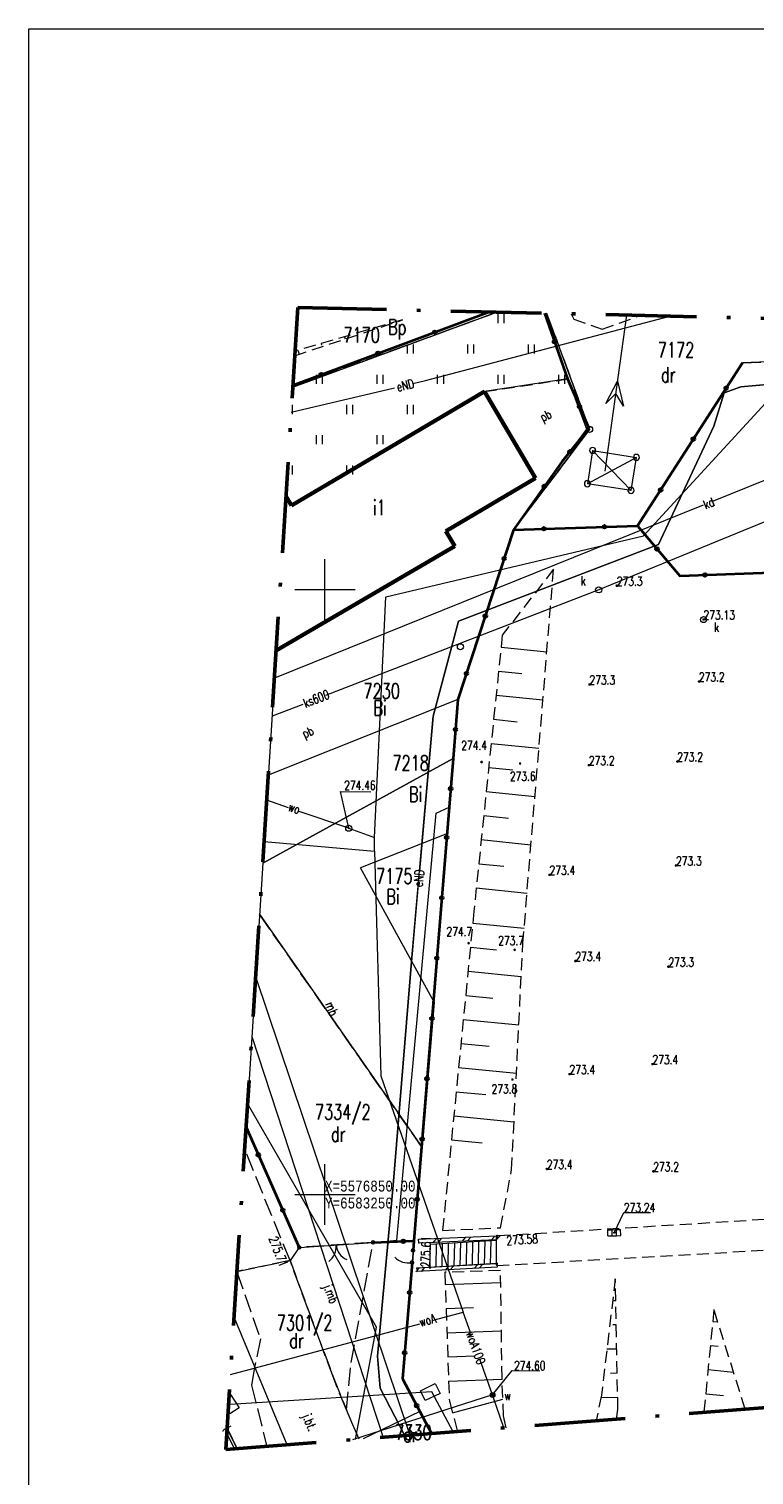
# Model space of a CAD drawing. Extents: x -581985 to 6583376, y 901253 to 5576946.
# Tile 2 of 5: x 6583226 to 6583285, y 5576827 to 5576946. Entities that reach past the tile are written whole.
import ezdxf
from ezdxf.enums import TextEntityAlignment as Align

# ---------------------------------------------------------------- set-up
doc = ezdxf.new("R2010")
doc.units = 0
doc.header["$MEASUREMENT"] = 0
for name, pattern in [('1.0_0.5', [1.5, 1, -0.5]), ('1.5_0.5', [2, 1.5, -0.5]), ('219-500', [0]), ('KLAS500', [2, 1.5, -0.5]), ('MZ2.0_0.5', [2.5, 2, -0.5]), ('ZAKRES500', [12.8, 7.5, -2.5, 0.3, -2.5])]:
    doc.linetypes.add(name, pattern=pattern)
for name, color, linetype, lineweight in [('BUD OGNIOODP', 7, 'Continuous', 0), ('CO ELEM.', 7, 'Continuous', 0), ('ENN PRZEWÓD', 7, 'Continuous', 0), ('GRANICE DZIA£EK', 7, 'Continuous', 0), ('GRANICE PODZIA£U', 7, 'Continuous', 0), ('INNE EL. SYT.', 7, 'Continuous', 0), ('JEZDNIA', 7, 'Continuous', 0), ('JEZDNIA-ATR17', 7, 'Continuous', 0), ('K PRZEW.', 7, 'Continuous', 0), ('LATARNIA', 7, 'Continuous', 0), ('MOSTY', 7, 'Continuous', 0), ('MUR OPOROWY', 7, 'Continuous', 0), ('OBSZAR UTWARDZONY-ATR17', 7, 'Continuous', 0), ('OGRODZENIA', 7, 'Continuous', 0), ('OPIS U¯YTKÓW', 7, 'Continuous', 0), ('PIKIETA', 7, 'Continuous', 0), ('PKO', 7, 'Continuous', 0), ('RAMKA SEK.', 7, 'Continuous', 0), ('SKARPY', 7, 'Continuous', 0), ('SZKIC PODST.', 7, 'Continuous', 0), ('T PRZEW.', 7, 'Continuous', 0), ('W ELEM.', 7, 'Continuous', 0), ('W PRZEW.', 7, 'Continuous', 0)]:
    doc.layers.add(name, color=color, linetype=linetype, lineweight=lineweight)
doc.styles.add('MONOTXT', font='MONOTXT')
doc.styles.add('ROMANC', font='ROMANC')

# ---------------------------------------------------------------- blocks, each defined once
blk = doc.blocks.new('2025')
at = {"layer": 'GRANICE DZIA£EK', "color": 7, "linetype": 'Continuous', "lineweight": 0}
blk.add_circle((0, 0), 0.25, dxfattribs=at)
blk = doc.blocks.new('US150')
at = {"layer": 'T PRZEW.', "color": 7, "linetype": 'Continuous', "lineweight": 0}
blk.add_circle((0, 0), 0.25, dxfattribs=at)
blk = doc.blocks.new('PW010')
at = {"layer": 'T PRZEW.', "linetype": 'Continuous', "lineweight": 0}
h = blk.add_hatch(color=42, dxfattribs=at)
edge = h.paths.add_edge_path()
edge.add_arc((0, 0), 0.045, 0, 360)
at = {"layer": 'T PRZEW.', "color": 42, "linetype": 'Continuous', "lineweight": 0}
blk.add_arc((0, 0), 0.045, 0, 359.9994, dxfattribs=at)
blk = doc.blocks.new('US250')
at = {"layer": 'W PRZEW.', "linetype": 'Continuous', "lineweight": 0}
h = blk.add_hatch(color=5, dxfattribs=at)
edge = h.paths.add_edge_path()
edge.add_arc((0.000294, -0.000113), 0.2, 0, 360)
at = {"layer": 'W PRZEW.', "color": 5, "linetype": 'Continuous', "lineweight": 0}
blk.add_arc((0.000294, -0.000113), 0.2, 0, 359.999427, dxfattribs=at)
blk = doc.blocks.new('US050')
at = {"layer": 'K PRZEW.', "color": 17, "linetype": 'Continuous', "lineweight": 0}
for p, q in [((-0.525, -0.25), (-0.525, 0.25)), ((-0.525, 0.25), (-0.175, 0.25)), ((-0.175, -0.25), (-0.175, 0.25)), ((-0.175, 0.25), (0.175, 0.25)), ((0.175, -0.25), (0.175, 0.25)), ((0.175, 0.25), (0.525, 0.25)), ((0.525, -0.25), (0.525, 0.25)), ((-0.525, -0.25), (-0.175, -0.25)), ((-0.175, -0.25), (0.175, -0.25)), ((0.175, -0.25), (0.525, -0.25))]:
    blk.add_line(p, q, dxfattribs=at)

msp = doc.modelspace()

# ---------------------------------------------------------------- linework, layer by layer
at = {"layer": 'BUD OGNIOODP', "color": 7, "linetype": 'Continuous', "lineweight": 60}
for p, q in [((6583263.17, 5576916.35), (6583247.23, 5576906.94)), ((6583267.38, 5576909.21), (6583263.17, 5576916.35)), ((6583259.99, 5576904.82), (6583267.38, 5576909.21)), ((6583247.23, 5576906.94), (6583246.776025, 5576907.715912)), ((6583260.71, 5576903.59), (6583259.99, 5576904.82)), ((6583245.97009, 5576894.953467), (6583260.71, 5576903.59))]:
    msp.add_line(p, q, dxfattribs=at)
at = {"layer": 'ENN PRZEWÓD', "color": 1, "linetype": 'Continuous', "lineweight": 0}
for p, q in [((6583273.14, 5576909.78), (6583274.922014, 5576922.676974)), ((6583292.67, 5576917.48), (6583284.35, 5576916.76)), ((6583284.35, 5576916.76), (6583292.67, 5576917.48)), ((6583247.213912, 5576914.6501), (6583255.739285, 5576916.657153)), ((6583282.11, 5576913.51), (6583282.96, 5576916.26)), ((6583282.96, 5576916.26), (6583282.11, 5576913.51)), ((6583282.96, 5576916.26), (6583284.35, 5576916.76)), ((6583284.35, 5576916.76), (6583282.96, 5576916.26)), ((6583282.11, 5576913.51), (6583277.55, 5576903.73)), ((6583277.55, 5576903.73), (6583282.11, 5576913.51)), ((6583277.55, 5576903.73), (6583261.03, 5576897.39)), ((6583261.03, 5576897.39), (6583277.55, 5576903.73)), ((6583261.03, 5576897.39), (6583258.94, 5576889.52)), ((6583258.94, 5576889.52), (6583261.03, 5576897.39)), ((6583257.14, 5576869.27), (6583258.94, 5576889.52)), ((6583258.94, 5576889.52), (6583257.800778, 5576876.703755)), ((6583257.678247, 5576875.325274), (6583257.14, 5576869.27)), ((6583257.14, 5576869.27), (6583255.62, 5576850.78)), ((6583255.62, 5576850.78), (6583257.14, 5576869.27)), ((6583254.34, 5576836.66), (6583255.62, 5576850.78)), ((6583255.62, 5576850.78), (6583254.34, 5576836.66)), ((6583254.56, 5576833.99), (6583254.34, 5576836.66)), ((6583254.34, 5576836.66), (6583254.56, 5576833.99)), ((6583254.56, 5576833.99), (6583256.584626, 5576830.074607)), ((6583256.584626, 5576830.074607), (6583254.56, 5576833.99))]:
    msp.add_line(p, q, dxfattribs=at)
at = {"layer": 'ENN PRZEWÓD', "color": 7, "linetype": 'Continuous', "lineweight": 0}
for p, q in [((6583272.1, 5576911.49), (6583271.67, 5576908.74)), ((6583275.72, 5576910.92), (6583271.67, 5576908.74)), ((6583272.1, 5576911.49), (6583275.27, 5576908.19)), ((6583272.1, 5576911.49), (6583275.72, 5576910.92)), ((6583275.27, 5576908.19), (6583275.72, 5576910.92)), ((6583275.27, 5576908.19), (6583271.67, 5576908.74))]:
    msp.add_line(p, q, dxfattribs=at)
at = {"layer": 'ENN PRZEWÓD', "color": 1, "linetype": 'Continuous', "lineweight": 0}
for points in [[(6583257.264609, 5576917.016247), (6583258.3, 5576917.26), (6583278.468714, 5576922.595591)], [(6583273.193476, 5576915.364993), (6583274.166545, 5576917.209415), (6583274.651841, 5576915.163486), (6583274.027781, 5576916.205136), (6583273.193476, 5576915.364993)]]:
    msp.add_lwpolyline(points, dxfattribs=at)
at = {"layer": 'ENN PRZEWÓD', "color": 7, "linetype": 'Continuous', "lineweight": 0}
for points in [[(6583272.10078, 5576911.24064), (6583272.19644, 5576911.25966), (6583272.27753, 5576911.31385), (6583272.33171, 5576911.39494), (6583272.35074, 5576911.49059), (6583272.33171, 5576911.58624), (6583272.27753, 5576911.66734), (6583272.19644, 5576911.72152), (6583272.10078, 5576911.74055), (6583272.00513, 5576911.72152), (6583271.92404, 5576911.66734), (6583271.86985, 5576911.58624), (6583271.85083, 5576911.49059), (6583271.86985, 5576911.39494), (6583271.92404, 5576911.31385), (6583272.00513, 5576911.25966), (6583272.10078, 5576911.24064)], [(6583275.72078, 5576910.67064), (6583275.81644, 5576910.68966), (6583275.89753, 5576910.74385), (6583275.95171, 5576910.82494), (6583275.97074, 5576910.92059), (6583275.95171, 5576911.01624), (6583275.89753, 5576911.09734), (6583275.81644, 5576911.15152), (6583275.72078, 5576911.17055), (6583275.62513, 5576911.15152), (6583275.54404, 5576911.09734), (6583275.48985, 5576911.01624), (6583275.47083, 5576910.92059), (6583275.48985, 5576910.82494), (6583275.54404, 5576910.74385), (6583275.62513, 5576910.68966), (6583275.72078, 5576910.67064)], [(6583271.67078, 5576908.49064), (6583271.76644, 5576908.50966), (6583271.84753, 5576908.56385), (6583271.90171, 5576908.64494), (6583271.92074, 5576908.74059), (6583271.90171, 5576908.83624), (6583271.84753, 5576908.91734), (6583271.76644, 5576908.97152), (6583271.67078, 5576908.99055), (6583271.57513, 5576908.97152), (6583271.49404, 5576908.91734), (6583271.43985, 5576908.83624), (6583271.42083, 5576908.74059), (6583271.43985, 5576908.64494), (6583271.49404, 5576908.56385), (6583271.57513, 5576908.50966), (6583271.67078, 5576908.49064)], [(6583275.27078, 5576907.94064), (6583275.36644, 5576907.95966), (6583275.44753, 5576908.01385), (6583275.50171, 5576908.09494), (6583275.52074, 5576908.19059), (6583275.50171, 5576908.28624), (6583275.44753, 5576908.36734), (6583275.36644, 5576908.42152), (6583275.27078, 5576908.44055), (6583275.17513, 5576908.42152), (6583275.09404, 5576908.36734), (6583275.03985, 5576908.28624), (6583275.02083, 5576908.19059), (6583275.03985, 5576908.09494), (6583275.09404, 5576908.01385), (6583275.17513, 5576907.95966), (6583275.27078, 5576907.94064)]]:
    msp.add_lwpolyline(points, close=True, dxfattribs=at)
at = {"layer": 'GRANICE DZIA£EK', "color": 7, "linetype": '219-500', "lineweight": 0}
for p, q in [((6583247.344881, 5576916.724073), (6583264.199252, 5576922.92302)), ((6583268.301638, 5576922.828886), (6583271.85, 5576913.23)), ((6583299.36, 5576919.27), (6583284.48, 5576918.74)), ((6583284.48, 5576918.74), (6583275.81, 5576905.27)), ((6583271.85, 5576913.23), (6583265.58, 5576904.94)), ((6583260.98, 5576890.92), (6583265.58, 5576904.94)), ((6583265.58, 5576904.94), (6583275.81, 5576905.27)), ((6583260.98, 5576890.92), (6583245.320712, 5576884.670204)), ((6583260.98, 5576890.92), (6583260.11, 5576879.84)), ((6583260.11, 5576879.84), (6583252.94, 5576876.99)), ((6583259.01, 5576865.9), (6583260.11, 5576879.84)), ((6583259.01, 5576865.9), (6583252.94, 5576876.99)), ((6583244.594055, 5576873.163171), (6583258.02, 5576853.89)), ((6583259.01, 5576865.9), (6583258.02, 5576853.89)), ((6583254.25, 5576839.05), (6583243.607119, 5576857.534473)), ((6583256.41, 5576834.77), (6583258.02, 5576853.89)), ((6583252.531442, 5576829.758134), (6583254.25, 5576839.05)), ((6583257.83, 5576832.08), (6583256.41, 5576834.77)), ((6583257.83, 5576832.08), (6583253.152018, 5576829.806588)), ((6583258.796824, 5576830.247335), (6583257.83, 5576832.08)), ((6583242.531106, 5576828.977306), (6583241.886403, 5576830.285958))]:
    msp.add_line(p, q, dxfattribs=at)
at = {"layer": 'GRANICE PODZIA£U', "color": 7, "linetype": 'Continuous', "lineweight": 0}
for p, q in [((6583250.000158, 5576897.500233), (6583250.000158, 5576902.500233)), ((6583247.500158, 5576900.000233), (6583252.500158, 5576900.000233)), ((6583250.000158, 5576847.500233), (6583250.000158, 5576852.500233)), ((6583247.500158, 5576850.000233), (6583252.500158, 5576850.000233))]:
    msp.add_line(p, q, dxfattribs=at)
at = {"layer": 'JEZDNIA', "color": 7, "linetype": '1.5_0.5', "lineweight": 0}
for p, q in [((6583247.12, 5576844.54), (6583243.367693, 5576853.743027)), ((6583247.87, 5576845.63), (6583247.12, 5576844.54)), ((6583253.97, 5576846.05), (6583247.87, 5576845.63)), ((6583252.16, 5576836.12), (6583253.97, 5576846.05)), ((6583247.12, 5576844.54), (6583242.730462, 5576843.652116)), ((6583242.730462, 5576843.652116), (6583247.12, 5576844.54)), ((6583250.72, 5576834.8), (6583247.12, 5576844.54)), ((6583247.12, 5576844.54), (6583250.72, 5576834.8)), ((6583242.728748, 5576843.624968), (6583244.67, 5576838.07)), ((6583244.67, 5576838.07), (6583244.19, 5576835.7)), ((6583244.19, 5576835.7), (6583243.93, 5576834.26)), ((6583251.77, 5576832.21), (6583252.16, 5576836.12)), ((6583251.77, 5576832.21), (6583250.72, 5576834.8)), ((6583250.72, 5576834.8), (6583251.77, 5576832.21)), ((6583243.93, 5576834.26), (6583245.1922, 5576829.185085)), ((6583252.29, 5576830.96), (6583251.77, 5576832.21)), ((6583252.811517, 5576829.780002), (6583252.29, 5576830.96))]:
    msp.add_line(p, q, dxfattribs=at)
at = {"layer": 'JEZDNIA-ATR17', "color": 7, "linetype": 'Continuous', "lineweight": 0}
for p, q in [((6583264.303678, 5576921.998093), (6583264.303678, 5576922.748093)), ((6583264.803678, 5576921.998093), (6583264.803678, 5576922.748093)), ((6583256.803678, 5576919.498093), (6583256.803678, 5576920.248093)), ((6583257.303678, 5576919.498093), (6583257.303678, 5576920.248093)), ((6583261.803678, 5576919.498093), (6583261.803678, 5576920.248093)), ((6583262.303678, 5576919.498093), (6583262.303678, 5576920.248093)), ((6583266.803678, 5576919.498093), (6583266.803678, 5576920.248093)), ((6583267.303678, 5576919.498093), (6583267.303678, 5576920.248093)), ((6583249.303678, 5576916.998093), (6583249.303678, 5576917.748093)), ((6583249.803678, 5576916.998093), (6583249.803678, 5576917.748093)), ((6583254.303678, 5576916.998093), (6583254.303678, 5576917.748093)), ((6583254.803678, 5576916.998093), (6583254.803678, 5576917.748093)), ((6583259.303678, 5576916.998093), (6583259.303678, 5576917.748093)), ((6583259.803678, 5576916.998093), (6583259.803678, 5576917.748093)), ((6583264.303678, 5576916.998093), (6583264.303678, 5576917.748093)), ((6583264.803678, 5576916.998093), (6583264.803678, 5576917.748093)), ((6583269.303678, 5576916.998093), (6583269.303678, 5576917.748093)), ((6583269.803678, 5576916.998093), (6583269.803678, 5576917.748093)), ((6583247.303678, 5576914.498093), (6583247.303678, 5576915.248093)), ((6583251.803678, 5576914.498093), (6583251.803678, 5576915.248093)), ((6583252.303678, 5576914.498093), (6583252.303678, 5576915.248093)), ((6583256.803678, 5576914.498093), (6583256.803678, 5576915.248093)), ((6583257.303678, 5576914.498093), (6583257.303678, 5576915.248093)), ((6583249.303678, 5576911.998093), (6583249.303678, 5576912.748093)), ((6583249.803678, 5576911.998093), (6583249.803678, 5576912.748093)), ((6583254.303678, 5576911.998093), (6583254.303678, 5576912.748093)), ((6583254.803678, 5576911.998093), (6583254.803678, 5576912.748093)), ((6583247.303678, 5576909.498093), (6583247.303678, 5576910.248093)), ((6583251.803678, 5576909.498093), (6583251.803678, 5576910.248093)), ((6583252.303678, 5576909.498093), (6583252.303678, 5576910.248093))]:
    msp.add_line(p, q, dxfattribs=at)
at = {"layer": 'K PRZEW.', "color": 17, "linetype": 'Continuous', "lineweight": 0}
for p, q in [((6583317.6803, 5576921.695836), (6583281.906213, 5576907.24159)), ((6583281.226397, 5576906.966916), (6583245.825477, 5576892.663445)), ((6583248.165521, 5576890.510124), (6583245.627446, 5576889.527501)), ((6583244.269749, 5576868.027603), (6583256.99641, 5576830.106759)), ((6583243.956609, 5576863.068857), (6583254.801083, 5576829.935347))]:
    msp.add_line(p, q, dxfattribs=at)
msp.add_lwpolyline([(6583325.167887, 5576921.524025), (6583319.25, 5576919.09), (6583272.6, 5576899.97), (6583250.041242, 5576891.236314)], dxfattribs=at)
at = {"layer": 'K PRZEW.', "color": 7, "linetype": 'Continuous', "lineweight": 0}
msp.add_lwpolyline([(6583273.89, 5576846.85), (6583274.68, 5576848.53), (6583276.873603, 5576848.53)], dxfattribs=at)
at = {"layer": 'LATARNIA', "color": 7, "linetype": '1.0_0.5', "lineweight": 0}
for p, q in [((6583263.584568, 5576922.937125), (6583247.357192, 5576916.919025)), ((6583270.06, 5576917.4), (6583268.166921, 5576922.831977)), ((6583263.17, 5576916.35), (6583270.06, 5576917.4)), ((6583247.23, 5576906.94), (6583263.17, 5576916.35)), ((6583246.776025, 5576907.715912), (6583247.23, 5576906.94))]:
    msp.add_line(p, q, dxfattribs=at)
at = {"layer": 'MOSTY', "color": 7, "linetype": '1.0_0.5', "lineweight": 0}
for p, q in [((6583304.244158, 5576849.044233), (6583264.224158, 5576846.571233)), ((6583264.224158, 5576846.571233), (6583264.140158, 5576846.240233)), ((6583264.220158, 5576844.140233), (6583264.140158, 5576844.270233))]:
    msp.add_line(p, q, dxfattribs=at)
msp.add_lwpolyline([(6583264.220158, 5576844.140233), (6583304.497158, 5576846.445233), (6583304.244158, 5576849.044233)], dxfattribs=at)
at = {"layer": 'MUR OPOROWY', "color": 7, "linetype": 'Continuous', "lineweight": 0}
for p, q in [((6583257.734158, 5576846.310233), (6583264.164158, 5576846.580233)), ((6583257.746158, 5576846.010233), (6583257.734158, 5576846.310233)), ((6583257.746158, 5576846.010233), (6583264.176158, 5576846.280233)), ((6583258.945158, 5576846.060233), (6583259.232158, 5576846.373233)), ((6583259.369158, 5576846.078233), (6583259.656158, 5576846.391233)), ((6583261.343158, 5576846.161233), (6583261.630158, 5576846.473233)), ((6583261.767158, 5576846.179233), (6583262.054158, 5576846.491233)), ((6583263.741158, 5576846.262233), (6583264.028158, 5576846.574233)), ((6583264.176158, 5576846.280233), (6583264.164158, 5576846.580233)), ((6583264.165158, 5576846.280233), (6583264.452158, 5576846.592233)), ((6583257.797158, 5576843.941233), (6583257.514158, 5576843.626233)), ((6583264.212158, 5576844.290233), (6583257.582158, 5576843.930233)), ((6583257.582158, 5576843.930233), (6583257.598158, 5576843.630233)), ((6583264.228158, 5576843.990233), (6583257.598158, 5576843.630233)), ((6583258.221158, 5576843.964233), (6583257.937158, 5576843.649233)), ((6583260.194158, 5576844.072233), (6583259.910158, 5576843.756233)), ((6583260.617158, 5576844.095233), (6583260.334158, 5576843.779233)), ((6583262.590158, 5576844.202233), (6583262.307158, 5576843.886233)), ((6583263.014158, 5576844.225233), (6583262.730158, 5576843.909233)), ((6583264.212158, 5576844.290233), (6583264.228158, 5576843.990233))]:
    msp.add_line(p, q, dxfattribs=at)
for p in [(6583264.176158, 5576846.280233), (6583257.746158, 5576846.010233), (6583257.582158, 5576843.930233), (6583264.212158, 5576844.290233)]:
    msp.add_point(p, dxfattribs=at)
at = {"layer": 'OBSZAR UTWARDZONY-ATR17', "color": 7, "linetype": 'Continuous', "lineweight": 25}
for centre in [(6583274.1, 5576900.31), (6583281.26, 5576897.52), (6583271.84, 5576892.15), (6583280.88, 5576892.4), (6583262.93, 5576885.75), (6583279.09, 5576885.79), (6583266.12, 5576885.62), (6583271.79, 5576885.48), (6583268.54, 5576876.42), (6583278.99, 5576877.19), (6583261.87, 5576870.78), (6583265.66, 5576870.22), (6583270.68, 5576869.3), (6583278.36, 5576868.83), (6583277.04, 5576860.78), (6583265.48, 5576859.51), (6583270.19, 5576859.95), (6583268.32, 5576852.11), (6583277.11, 5576851.92), (6583264.22, 5576846.57), (6583258.67, 5576843.98)]:
    msp.add_circle(centre, 0.05, dxfattribs=at)
at = {"layer": 'OGRODZENIA', "color": 7, "linetype": 'Continuous', "lineweight": 35}
for p, q in [((6583247.355158, 5576916.888233), (6583263.549158, 5576922.938233)), ((6583268.130158, 5576922.833233), (6583270.020158, 5576917.410233)), ((6583284.480158, 5576918.740233), (6583275.810158, 5576905.270233)), ((6583270.020158, 5576917.410233), (6583271.790158, 5576913.330233)), ((6583271.790158, 5576913.330233), (6583269.560158, 5576910.560233)), ((6583269.560158, 5576910.560233), (6583265.580158, 5576904.940233)), ((6583265.580158, 5576904.940233), (6583260.980158, 5576890.920233)), ((6583265.580158, 5576904.940233), (6583275.810158, 5576905.270233)), ((6583260.980158, 5576890.920233), (6583260.580158, 5576886.030233)), ((6583260.580158, 5576886.030233), (6583260.250158, 5576882.000233)), ((6583260.250158, 5576882.000233), (6583257.340158, 5576846.170233)), ((6583243.483158, 5576855.571233), (6583247.870158, 5576845.630233)), ((6583253.970158, 5576846.050233), (6583257.340158, 5576846.170233)), ((6583257.340158, 5576846.170233), (6583257.270158, 5576845.390233)), ((6583257.190158, 5576844.400233), (6583256.410158, 5576834.770233)), ((6583256.410158, 5576834.770233), (6583258.784158, 5576830.246233))]:
    msp.add_line(p, q, dxfattribs=at)
at = {"layer": 'OGRODZENIA', "color": 7, "linetype": 'Continuous', "lineweight": 0}
for p, q in [((6583247.87, 5576845.63), (6583253.97, 5576846.05)), ((6583257.27, 5576845.39), (6583257.19, 5576844.4))]:
    msp.add_line(p, q, dxfattribs=at)
at = {"layer": 'OGRODZENIA', "color": 7, "linetype": 'Continuous', "lineweight": 35}
msp.add_lwpolyline([(6583275.810158, 5576905.270233), (6583279.300158, 5576901.130233), (6583287.630158, 5576901.440233)], dxfattribs=at)
for centre in [(6583259.064953, 5576921.262911), (6583268.952846, 5576920.472079), (6583254.381083, 5576919.513236), (6583249.697213, 5576917.76356), (6583283.126923, 5576916.637815), (6583271.014965, 5576915.116521), (6583280.420769, 5576912.433444), (6583270.222268, 5576911.382638), (6583268.115158, 5576908.519796), (6583277.714615, 5576908.229074), (6583268.0787, 5576905.020603), (6583273.076101, 5576905.18181), (6583264.800622, 5576902.564591), (6583277.421334, 5576903.35856), (6583281.383791, 5576901.207548), (6583263.241865, 5576897.813772), (6583261.683109, 5576893.062953), (6583260.776182, 5576888.428322), (6583260.375968, 5576883.53834), (6583260.047624, 5576879.508205), (6583259.642873, 5576874.524614), (6583259.238121, 5576869.541023), (6583258.833369, 5576864.557433), (6583258.428618, 5576859.573842), (6583258.023866, 5576854.590251), (6583244.492429, 5576853.28431), (6583246.510965, 5576848.709869), (6583257.619115, 5576849.606661), (6583256.468417, 5576846.138964), (6583256.988169, 5576841.90816), (6583256.584506, 5576836.924481), (6583257.571986, 5576832.556454)]:
    msp.add_circle(centre, 0.125, dxfattribs=at)
at = {"layer": 'OGRODZENIA', "color": 7, "linetype": 'Continuous', "lineweight": 25}
for centre in [(6583247.870158, 5576845.630233), (6583253.970158, 5576846.050233), (6583257.270158, 5576845.390233), (6583257.190158, 5576844.400233)]:
    msp.add_circle(centre, 0.125, dxfattribs=at)
at = {"layer": 'OGRODZENIA', "color": 7, "linetype": 'Continuous', "lineweight": 0}
for centre, start, end in [((6583249.427925, 5576845.686016), 305.892137, 5.892137), ((6583252.412075, 5576845.993984), 185.892137, 245.892137), ((6583256.851573, 5576845.861324), 223.039208, 283.039208)]:
    msp.add_arc(centre, 1.5, start, end, dxfattribs=at)
at = {"layer": 'OPIS U¯YTKÓW', "color": 94, "linetype": 'KLAS500', "lineweight": 0}
for p, q in [((6583247.344881, 5576916.724073), (6583264.199252, 5576922.92302)), ((6583264.199252, 5576922.92302), (6583247.344881, 5576916.724073)), ((6583268.301638, 5576922.828886), (6583271.85, 5576913.23)), ((6583271.85, 5576913.23), (6583268.301638, 5576922.828886)), ((6583284.48, 5576918.74), (6583299.36, 5576919.27)), ((6583299.36, 5576919.27), (6583284.48, 5576918.74)), ((6583275.81, 5576905.27), (6583284.48, 5576918.74)), ((6583284.48, 5576918.74), (6583275.81, 5576905.27)), ((6583271.85, 5576913.23), (6583265.58, 5576904.94)), ((6583265.58, 5576904.94), (6583271.85, 5576913.23)), ((6583265.58, 5576904.94), (6583275.81, 5576905.27)), ((6583275.81, 5576905.27), (6583265.58, 5576904.94)), ((6583258.02, 5576853.89), (6583244.594055, 5576873.163171)), ((6583244.594055, 5576873.163171), (6583258.02, 5576853.89)), ((6583256.41, 5576834.77), (6583258.02, 5576853.89)), ((6583258.02, 5576853.89), (6583256.41, 5576834.77)), ((6583257.83, 5576832.08), (6583256.41, 5576834.77)), ((6583256.41, 5576834.77), (6583257.83, 5576832.08)), ((6583258.796824, 5576830.247335), (6583257.83, 5576832.08)), ((6583257.83, 5576832.08), (6583258.796824, 5576830.247335))]:
    msp.add_line(p, q, dxfattribs=at)
at = {"layer": 'PIKIETA', "color": 7, "linetype": 'Continuous', "lineweight": 0}
msp.add_lwpolyline([(6583225.552184, 5576736.325018), (6583225.552184, 5576946.325018), (6583374.052184, 5576946.325018), (6583374.052184, 5576736.325018), (6583225.552184, 5576736.325018)], dxfattribs=at)
at = {"layer": 'PKO', "color": 7, "linetype": '1.0_0.5', "lineweight": 0}
for p, q in [((6583270.321356, 5576922.782541), (6583270.54, 5576922.33)), ((6583247.509051, 5576919.323795), (6583256.41, 5576922.28)), ((6583256.41, 5576922.28), (6583247.533889, 5576919.717115)), ((6583270.54, 5576922.33), (6583272.88, 5576921.51)), ((6583272.88, 5576921.51), (6583276.065603, 5576922.650733)), ((6583268.88, 5576901.68), (6583264.64, 5576896.24)), ((6583266.34, 5576870.75), (6583268.88, 5576901.68)), ((6583264.64, 5576896.24), (6583262.3, 5576873.43)), ((6583262.3, 5576873.43), (6583259.71, 5576847.03)), ((6583265.41, 5576852.06), (6583266.34, 5576870.75)), ((6583264.5, 5576847.26), (6583265.41, 5576852.06)), ((6583259.71, 5576847.03), (6583264.5, 5576847.26)), ((6583264.5, 5576843.72), (6583259.89, 5576843.58)), ((6583259.89, 5576843.58), (6583260.27, 5576832.93)), ((6583264.62, 5576834.81), (6583264.5, 5576843.72)), ((6583273.97, 5576843.05), (6583272.83, 5576833.41)), ((6583274.19, 5576832.23), (6583273.97, 5576843.05)), ((6583282.11, 5576840.51), (6583281.287019, 5576832.003372)), ((6583284.702887, 5576832.270083), (6583282.11, 5576840.51)), ((6583264.74, 5576831.72), (6583264.62, 5576834.81)), ((6583272.83, 5576833.41), (6583272.388105, 5576831.308544)), ((6583260.27, 5576832.93), (6583260.948444, 5576830.415334)), ((6583274.077948, 5576831.440487), (6583274.19, 5576832.23)), ((6583264.972596, 5576830.72954), (6583264.74, 5576831.72))]:
    msp.add_line(p, q, dxfattribs=at)
at = {"layer": 'RAMKA SEK.', "color": 7, "linetype": 'Continuous', "lineweight": 0}
for points in [[(6583245.970089, 5576894.953466), (6583244.860072, 5576877.375712), (6583260.58, 5576886.03), (6583260.98, 5576890.92), (6583265.58, 5576904.94), (6583269.6, 5576910.56), (6583271.62, 5576913.24), (6583270.06, 5576917.4), (6583263.17, 5576916.35), (6583267.38, 5576909.21), (6583259.99, 5576904.82), (6583260.71, 5576903.59), (6583245.970089, 5576894.953466)], [(6583244.860072, 5576877.375712), (6583243.484812, 5576855.597685), (6583247.87, 5576845.63), (6583253.97, 5576846.05), (6583255.93, 5576846.23), (6583259.18, 5576881.51), (6583260.25, 5576882), (6583260.58, 5576886.03), (6583244.860072, 5576877.375712)]]:
    msp.add_lwpolyline(points, close=True, dxfattribs=at)
at = {"layer": 'SKARPY', "color": 7, "linetype": 'Continuous', "lineweight": 0}
for p, q in [((6583255.449248, 5576922.002593), (6583255.460229, 5576921.96456)), ((6583251.606238, 5576920.892963), (6583251.661146, 5576920.702799)), ((6583253.527743, 5576921.447778), (6583253.544215, 5576921.390729)), ((6583247.763228, 5576919.783334), (6583247.862063, 5576919.441038)), ((6583249.684733, 5576920.338149), (6583249.723169, 5576920.205034)), ((6583264.537949, 5576895.245221), (6583268.319711, 5576894.857263)), ((6583264.333847, 5576893.255662), (6583266.244917, 5576893.059612)), ((6583264.129745, 5576891.266104), (6583267.992262, 5576890.869862)), ((6583263.925643, 5576889.276546), (6583265.87709, 5576889.076353)), ((6583263.721541, 5576887.286987), (6583267.664812, 5576886.882461)), ((6583263.517439, 5576885.297429), (6583265.509263, 5576885.093095)), ((6583263.313337, 5576883.307871), (6583267.337363, 5576882.89506)), ((6583263.109235, 5576881.318312), (6583265.141437, 5576881.109836)), ((6583262.905133, 5576879.328754), (6583267.009914, 5576878.907659)), ((6583262.701031, 5576877.339196), (6583264.77361, 5576877.126577)), ((6583262.496929, 5576875.349637), (6583266.682465, 5576874.920257)), ((6583262.202363, 5576872.434778), (6583266.444181, 5576872.01863)), ((6583262.007088, 5576870.444334), (6583264.155452, 5576870.233566)), ((6583261.811813, 5576868.45389), (6583266.204305, 5576868.02296)), ((6583261.616539, 5576866.463446), (6583263.860666, 5576866.243283)), ((6583261.421264, 5576864.473001), (6583266.005284, 5576864.023281)), ((6583261.22599, 5576862.482557), (6583263.565881, 5576862.253)), ((6583261.030715, 5576860.492113), (6583265.806263, 5576860.023603)), ((6583260.83544, 5576858.501669), (6583263.271096, 5576858.262716)), ((6583260.640166, 5576856.511225), (6583265.607242, 5576856.023925)), ((6583260.444891, 5576854.520781), (6583262.976311, 5576854.272433)), ((6583259.925658, 5576842.580636), (6583264.51314, 5576842.74432)), ((6583259.996974, 5576840.581908), (6583262.268527, 5576840.662958)), ((6583274.007043, 5576841.22814), (6583273.753943, 5576841.222994)), ((6583274.0477, 5576839.228553), (6583273.782255, 5576839.223156)), ((6583282.013704, 5576839.514647), (6583282.43607, 5576839.473785)), ((6583260.06829, 5576838.58318), (6583264.567021, 5576838.743698)), ((6583274.088357, 5576837.228967), (6583273.279676, 5576837.212524)), ((6583281.821111, 5576837.523942), (6583282.45466, 5576837.462649)), ((6583260.139606, 5576836.584452), (6583262.366784, 5576836.663919)), ((6583281.628519, 5576835.533236), (6583283.740349, 5576835.328926)), ((6583260.210923, 5576834.585724), (6583264.622597, 5576834.743135)), ((6583274.129014, 5576835.22938), (6583273.585778, 5576835.218335)), ((6583274.169671, 5576833.229793), (6583272.786191, 5576833.201663)), ((6583281.435926, 5576833.542531), (6583282.914207, 5576833.399513)), ((6583260.530481, 5576831.964521), (6583264.686955, 5576833.085916))]:
    msp.add_line(p, q, dxfattribs=at)
at = {"layer": 'SZKIC PODST.', "color": 5, "linetype": 'ZAKRES500', "lineweight": 50}
msp.add_lwpolyline([(6583358.93, 5576914.84), (6583333.19, 5576915.45), (6583331.87, 5576921.37), (6583247.76, 5576923.3), (6583241.8, 5576828.92), (6583360.14, 5576838.16)], close=True, dxfattribs=at)
at = {"layer": 'T PRZEW.', "color": 42, "linetype": 'Continuous', "lineweight": 0}
for p, q in [((6583242.17, 5576832.66), (6583242.043907, 5576832.780124)), ((6583242.17, 5576832.66), (6583242.053862, 5576832.937768)), ((6583241.907622, 5576830.621975), (6583242.745114, 5576828.994016))]:
    msp.add_line(p, q, dxfattribs=at)
at = {"layer": 'T PRZEW.', "color": 42, "linetype": 'MZ2.0_0.5', "lineweight": 0}
msp.add_line((6583241.91317, 5576830.709827), (6583242.74982, 5576828.994383), dxfattribs=at)
at = {"layer": 'T PRZEW.', "color": 7, "linetype": 'Continuous', "lineweight": 0}
for points in [[(6583257.89, 5576833.78), (6583259.11, 5576834.38), (6583259.5, 5576833.56), (6583258.27, 5576832.98)], [(6583242.000919, 5576832.099396), (6583242.084436, 5576833.421939), (6583242.19, 5576833.49), (6583242.9, 5576832.37), (6583242.14, 5576831.88), (6583242.000919, 5576832.099396)]]:
    msp.add_lwpolyline(points, close=True, dxfattribs=at)
at = {"layer": 'T PRZEW.', "color": 42, "linetype": 'Continuous', "lineweight": 0}
msp.add_lwpolyline([(6583260.583212, 5576830.386817), (6583258.83, 5576833.7), (6583242.17, 5576832.66)], dxfattribs=at)
at = {"layer": 'W ELEM.', "color": 7, "linetype": 'Continuous', "lineweight": 0}
for p, q in [((6583258.670158, 5576843.980233), (6583258.710158, 5576845.910233)), ((6583258.710158, 5576845.910233), (6583264.140158, 5576846.240233)), ((6583259.170815, 5576844.006776), (6583259.210896, 5576845.940664)), ((6583259.671473, 5576844.033319), (6583259.711634, 5576845.971096)), ((6583260.17213, 5576844.059862), (6583260.212372, 5576846.001528)), ((6583260.672788, 5576844.086405), (6583260.71311, 5576846.031959)), ((6583261.173445, 5576844.112948), (6583261.213848, 5576846.062391)), ((6583261.674103, 5576844.139491), (6583261.714586, 5576846.092822)), ((6583262.17476, 5576844.166034), (6583262.215324, 5576846.123254)), ((6583262.675418, 5576844.192577), (6583262.716063, 5576846.153686)), ((6583263.176075, 5576844.219121), (6583263.216801, 5576846.184117)), ((6583263.676733, 5576844.245664), (6583263.717539, 5576846.214549)), ((6583264.140158, 5576846.240233), (6583264.140158, 5576844.270233)), ((6583264.140158, 5576844.270233), (6583258.670158, 5576843.980233))]:
    msp.add_line(p, q, dxfattribs=at)
at = {"layer": 'W PRZEW.', "color": 5, "linetype": 'Continuous', "lineweight": 0}
for p, q in [((6583246.993362, 5576881.964804), (6583245.188756, 5576882.580604)), ((6583251.96, 5576880.27), (6583247.783884, 5576881.695048)), ((6583251.96, 5576880.27), (6583254.08, 5576879.51)), ((6583244.973894, 5576879.178134), (6583254.08, 5576878.39)), ((6583242.191668, 5576835.120009), (6583257.831958, 5576839.32527)), ((6583246.889598, 5576829.317618), (6583242.491178, 5576839.862923)), ((6583259.054346, 5576839.653938), (6583261.42, 5576840.29)), ((6583262.014513, 5576838.607185), (6583261.42, 5576840.29)), ((6583263.84, 5576833.44), (6583262.790303, 5576836.411251)), ((6583263.84, 5576833.44), (6583252.271284, 5576829.73782)), ((6583264.760903, 5576830.713011), (6583263.84, 5576833.44))]:
    msp.add_line(p, q, dxfattribs=at)
for points in [[(6583254.08, 5576878.39), (6583254.08, 5576879.51), (6583255.03, 5576899.39), (6583276.31, 5576904.44), (6583292.675424, 5576922.269602)], [(6583254.08, 5576878.39), (6583254.6, 5576859.82), (6583261.42, 5576840.29)]]:
    msp.add_lwpolyline(points, dxfattribs=at)
at = {"layer": 'W PRZEW.', "color": 7, "linetype": 'Continuous', "lineweight": 0}
for points in [[(6583251.96, 5576880.27), (6583251.28396, 5576883.315353), (6583253.771599, 5576883.271697)], [(6583263.84, 5576833.44), (6583265.446248, 5576835.466891), (6583267.731, 5576835.44)]]:
    msp.add_lwpolyline(points, dxfattribs=at)

# ---------------------------------------------------------------- block references
at = {"layer": 'CO ELEM.', "color": 7, "linetype": 'Continuous', "lineweight": 0}
msp.add_blockref('US150', (6583261.180158, 5576895.270233), dxfattribs=at)
at = {"layer": 'GRANICE DZIA£EK', "color": 7, "linetype": 'Continuous', "lineweight": 0}
msp.add_blockref('2025', (6583271.850158, 5576913.230233), dxfattribs=at)
at = {"layer": 'INNE EL. SYT.', "color": 7, "linetype": 'Continuous', "lineweight": 0}
msp.add_blockref('PW010', (6583247.120158, 5576844.540233), dxfattribs=at)
at = {"layer": 'K PRZEW.', "color": 17, "linetype": 'Continuous', "lineweight": 0}
for name, p in [('US150', (6583272.600158, 5576899.970233)), ('US150', (6583281.260158, 5576897.517233)), ('PW010', (6583273.890158, 5576846.850233))]:
    msp.add_blockref(name, p, dxfattribs=at)
at = {"layer": 'K PRZEW.', "color": 17, "linetype": 'Continuous', "lineweight": 0, "rotation": 0.739}
msp.add_blockref('US050', (6583273.890158, 5576846.850233), dxfattribs=at)
at = {"layer": 'W PRZEW.', "color": 7, "linetype": 'Continuous', "lineweight": 0}
msp.add_blockref('US150', (6583251.960158, 5576880.270233), dxfattribs=at)
at = {"layer": 'W PRZEW.', "color": 5, "linetype": 'Continuous', "lineweight": 0}
for name, p in [('PW010', (6583251.960158, 5576880.270233)), ('US250', (6583263.840158, 5576833.440233)), ('PW010', (6583263.840158, 5576833.440233))]:
    msp.add_blockref(name, p, dxfattribs=at)

# ---------------------------------------------------------------- texts
at = {"layer": 'BUD OGNIOODP', "color": 7, "linetype": 'Continuous', "lineweight": 60, "style": 'ROMANC', "width": 0.704003}
msp.add_text('i1', height=1.249998, dxfattribs=at).set_placement((6583253.962158, 5576906.138233))
at = {"layer": 'ENN PRZEWÓD', "color": 1, "linetype": 'Continuous', "lineweight": 0, "style": 'ROMANC', "width": 0.733336}
for rotation, p in [(13.448217, (6583256.016158, 5576916.346233)), (84.918, (6583258.060158, 5576875.400233))]:
    msp.add_text('eND', height=0.75, rotation=rotation, dxfattribs=at).set_placement(p)
at = {"layer": 'GRANICE DZIA£EK', "color": 7, "linetype": 'Continuous', "lineweight": 0, "style": 'ROMANC', "width": 0.704003}
for s, p in [('7170', (6583251.512158, 5576920.410233)), ('7301/2', (6583246.016158, 5576838.776233))]:
    msp.add_text(s, height=1.249998, dxfattribs=at).set_placement(p)
for s, p in [('7172', (6583277.482158, 5576920.425233)), ('7230', (6583253.175158, 5576892.240233)), ('7218', (6583255.564158, 5576886.284233)), ('7175', (6583254.219158, 5576876.941233)), ('7334/2', (6583249.169158, 5576857.451233)), ('7330', (6583255.799158, 5576830.977233))]:
    msp.add_text(s, height=1.249998, dxfattribs=at).set_placement(p, align=Align.TOP_LEFT)
at = {"layer": 'GRANICE PODZIA£U', "color": 7, "linetype": 'Continuous', "lineweight": 0, "style": 'MONOTXT', "width": 0.8}
for s, p in [('X=5576850.00', (6583250.000158, 5576850.700233)), ('Y=6583250.00', (6583250.000158, 5576849.300233))]:
    msp.add_text(s, height=0.9, dxfattribs=at).set_placement(p, align=Align.MIDDLE_LEFT)
at = {"layer": 'INNE EL. SYT.', "color": 7, "linetype": 'Continuous', "lineweight": 0, "style": 'ROMANC', "width": 0.733336}
msp.add_text('275.71', height=0.75, rotation=290.891, dxfattribs=at).set_placement((6583245.349158, 5576846.370233))
at = {"layer": 'JEZDNIA', "color": 7, "linetype": 'Continuous', "lineweight": 0, "style": 'ROMANC', "width": 0.733336}
for s, rotation, p in [('j.mb', 291.1, (6583249.850158, 5576842.420233)), ('j.bt.', 292.068, (6583248.121158, 5576831.719233))]:
    msp.add_text(s, height=0.75, rotation=rotation, dxfattribs=at).set_placement(p)
at = {"layer": 'K PRZEW.', "color": 17, "linetype": 'Continuous', "lineweight": 0, "style": 'ROMANC', "width": 0.733336}
for s, rotation, p in [('kd', 22.002, (6583281.430158, 5576906.627233)), ('ks600', 21.2, (6583248.381158, 5576890.228233))]:
    msp.add_text(s, height=0.75, rotation=rotation, dxfattribs=at).set_placement(p)
for s, p in [('k', (6583271.128158, 5576900.341233)), ('k', (6583282.130158, 5576896.511233)), ('273.24', (6583274.680158, 5576848.538233))]:
    msp.add_text(s, height=0.75, dxfattribs=at).set_placement(p)
at = {"layer": 'OBSZAR UTWARDZONY-ATR17', "color": 7, "linetype": 'Continuous', "lineweight": 0, "style": 'ROMANC', "width": 0.733336}
for s, p in [('273.3', (6583274.100158, 5576900.310233)), ('273.13', (6583281.260158, 5576897.520233)), ('273.3', (6583271.840158, 5576892.150233)), ('273.2', (6583280.880158, 5576892.400233)), ('274.4', (6583261.252158, 5576886.739233)), ('273.2', (6583271.790158, 5576885.480233)), ('273.2', (6583279.090158, 5576885.790233)), ('273.6', (6583265.270158, 5576884.193233)), ('273.3', (6583278.990158, 5576877.190233)), ('273.4', (6583268.540158, 5576876.420233)), ('274.7', (6583260.031158, 5576871.355233)), ('273.7', (6583264.304158, 5576870.611233)), ('273.4', (6583270.680158, 5576869.300233)), ('273.3', (6583278.360158, 5576868.830233)), ('273.4', (6583270.190158, 5576859.950233)), ('273.4', (6583277.040158, 5576860.780233)), ('273.8', (6583263.756158, 5576858.359233)), ('273.4', (6583268.320158, 5576852.110233)), ('273.2', (6583277.110158, 5576851.920233))]:
    msp.add_text(s, height=0.75, dxfattribs=at).set_placement(p)
for s, rotation, p in [('273.58', 3.537119, (6583265.014158, 5576845.822233)), ('275.61', 88.812692, (6583258.670158, 5576843.980233))]:
    msp.add_text(s, height=0.75, rotation=rotation, dxfattribs=at).set_placement(p)
at = {"layer": 'OPIS U¯YTKÓW', "color": 94, "linetype": 'Continuous', "lineweight": 0, "style": 'ROMANC', "width": 0.704003}
for s, p in [('Bp', (6583255.216158, 5576921.064233)), ('dr', (6583277.751158, 5576917.120233)), ('Bi', (6583254.004158, 5576889.584233)), ('Bi', (6583256.935158, 5576882.448233)), ('Bi', (6583255.065158, 5576873.998233)), ('dr', (6583250.496158, 5576854.369233)), ('dr', (6583247.049158, 5576837.307233)), ('dr', (6583256.451158, 5576829.542233))]:
    msp.add_text(s, height=1.249998, dxfattribs=at).set_placement(p)
at = {"layer": 'RAMKA SEK.', "color": 7, "linetype": 'Continuous', "lineweight": 0, "style": 'ROMANC', "width": 0.733336}
for s, rotation, p in [('pb', 26.6, (6583268.279626, 5576914.269465)), ('pb', 23.9, (6583248.630562, 5576888.111257)), ('mb', 293, (6583250.57064, 5576865.360555))]:
    msp.add_text(s, height=0.75, rotation=rotation, dxfattribs=at).set_placement(p, align=Align.MIDDLE)
at = {"layer": 'T PRZEW.', "color": 42, "linetype": 'Continuous', "lineweight": 0, "style": 'ROMANC', "width": 0.733336}
msp.add_text('t', height=0.75, rotation=297.222, dxfattribs=at).set_placement((6583241.490158, 5576830.620233))
at = {"layer": 'W PRZEW.', "color": 5, "linetype": 'Continuous', "lineweight": 0, "style": 'ROMANC', "width": 0.733336}
for s, p in [('274.46', (6583251.584158, 5576883.436233)), ('274.60', (6583265.616158, 5576835.491233))]:
    msp.add_text(s, height=0.75, dxfattribs=at).set_placement(p)
for s, rotation, p in [('wo', 341.156, (6583246.883158, 5576881.739233)), ('woA', 15.051, (6583257.888158, 5576839.079233)), ('woA100', 289.458, (6583261.640158, 5576838.530233))]:
    msp.add_text(s, height=0.75, rotation=rotation, dxfattribs=at).set_placement(p)
msp.add_text('w', height=0.75, dxfattribs=at).set_placement((6583265.080158, 5576833.385233), align=Align.MIDDLE)

doc.saveas('drawing.dxf')
